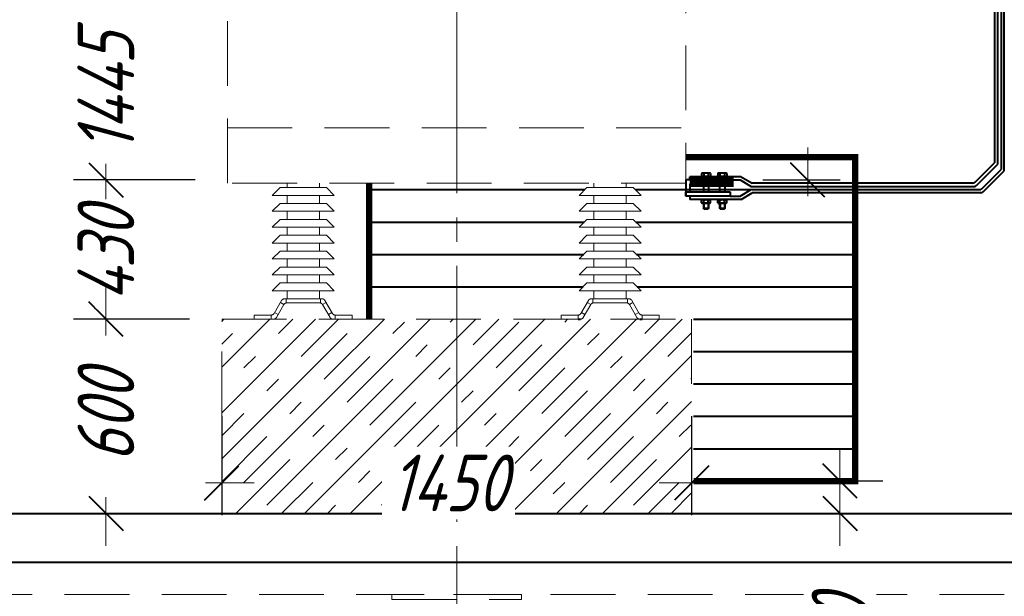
# Model space of a CAD drawing. Header units: millimetres. Extents: x 0 to 594, y 0 to 420.
# Tile 8 of 53: x 140 to 201, y 65 to 101. Entities that reach past the tile are written whole.
import ezdxf

# ---------------------------------------------------------------- set-up
doc = ezdxf.new("R2010")
doc.units = ezdxf.units.MM
for name, pattern in [('K5LT_AXLED', [17.302989, 12.802989, -1.5, 1.5, -1.5]), ('K5LT_BASIC', [0]), ('K5LT_DASHED', [6, 4, -2]), ('K5LT_THIN', [0])]:
    doc.linetypes.add(name, pattern=pattern)
doc.styles.add('KDIMTEXTSTYLE', font='GOST_AU.SHX', dxfattribs={"width": 0.96, "oblique": 15, "height": 5})
doc.dimstyles.new('KDIMSTYLE (0.02)', dxfattribs={"dimtxt": 5, "dimasz": 1, "dimexe": 2, "dimexo": 0, "dimgap": 1, "dimtad": 1, "dimlfac": 50, "dimtxsty": 'KDIMTEXTSTYLE', "dimsah": 1, "dimcen": 0, "dimdle": 1, "dimadec": 0, "dimazin": 0, "dimtfac": 0.667, "dimtmove": 0, "dimatfit": 3, "dimfxl": 1, "dimtvp": 1, "dimtfill": 1, "dimtolj": 1, "dimtzin": 0, "dimarcsym": 0})

# ---------------------------------------------------------------- blocks, each defined once
blk = doc.blocks.new('KDIMARROW_03')
at = {"color": 0, "linetype": 'K5LT_BASIC', "lineweight": 40}
blk.add_line((-1.061, -1.061), (1.061, 1.061), dxfattribs=at)
at = {"color": 0, "linetype": 'K5LT_THIN', "lineweight": 18}
for q in [(-1, 0), (2, 0)]:
    blk.add_line((0, 0), q, dxfattribs=at)
blk = doc.blocks.new('U49')
at = {"color": 7, "linetype": 'K5LT_DASHED', "lineweight": 18}
for p, q in [((171.279, 65.204), (163.279, 65.204)), ((163.279, 65.204), (163.279, 64.884)), ((171.279, 64.884), (171.279, 65.204)), ((163.279, 64.884), (171.279, 64.884))]:
    blk.add_line(p, q, dxfattribs=at)
blk = doc.blocks.new('U232')
at = {"color": 5, "linetype": 'K5LT_BASIC', "lineweight": 40, "true_color": 0x0000ff}
for p, q in [((181.429, 90.061), (184.169, 90.061)), ((181.429, 89.804), (181.429, 90.061)), ((184.169, 90.061), (184.169, 89.804)), ((184.169, 89.804), (181.429, 89.804))]:
    blk.add_line(p, q, dxfattribs=at)
blk = doc.blocks.new('U233')
at = {"color": 5, "linetype": 'K5LT_BASIC', "lineweight": 40, "true_color": 0x0000ff}
for p, q in [((183.344, 91.044), (183.994, 91.044)), ((183.344, 91.004), (183.344, 91.044)), ((183.994, 91.004), (183.344, 91.004)), ((183.994, 91.044), (183.994, 91.004))]:
    blk.add_line(p, q, dxfattribs=at)
blk = doc.blocks.new('U234')
at = {"color": 5, "linetype": 'K5LT_BASIC', "lineweight": 40, "true_color": 0x0000ff}
for p, q in [((183.344, 91.044), (183.994, 91.044)), ((183.344, 91.004), (183.344, 91.044)), ((183.994, 91.004), (183.344, 91.004)), ((183.994, 91.044), (183.994, 91.004))]:
    blk.add_line(p, q, dxfattribs=at)
blk = doc.blocks.new('U235')
at = {"color": 5, "linetype": 'K5LT_BASIC', "lineweight": 40, "true_color": 0x0000ff}
for p, q in [((183.344, 91.044), (183.994, 91.044)), ((183.344, 91.004), (183.344, 91.044)), ((183.994, 91.004), (183.344, 91.004)), ((183.994, 91.044), (183.994, 91.004))]:
    blk.add_line(p, q, dxfattribs=at)
blk = doc.blocks.new('U236')
at = {"color": 5, "linetype": 'K5LT_BASIC', "lineweight": 40, "true_color": 0x0000ff}
for p, q in [((183.344, 91.044), (183.994, 91.044)), ((183.344, 91.004), (183.344, 91.044)), ((183.994, 91.004), (183.344, 91.004)), ((183.994, 91.044), (183.994, 91.004))]:
    blk.add_line(p, q, dxfattribs=at)
blk = doc.blocks.new('U237')
at = {"color": 5, "linetype": 'K5LT_BASIC', "lineweight": 40, "true_color": 0x0000ff}
for p, q in [((183.344, 91.044), (183.994, 91.044)), ((183.344, 91.004), (183.344, 91.044)), ((183.994, 91.004), (183.344, 91.004)), ((183.994, 91.044), (183.994, 91.004))]:
    blk.add_line(p, q, dxfattribs=at)
blk = doc.blocks.new('U238')
at = {"color": 5, "linetype": 'K5LT_BASIC', "lineweight": 40, "true_color": 0x0000ff}
for p, q in [((183.344, 91.044), (183.994, 91.044)), ((183.344, 91.004), (183.344, 91.044)), ((183.994, 91.004), (183.344, 91.004)), ((183.994, 91.044), (183.994, 91.004))]:
    blk.add_line(p, q, dxfattribs=at)
blk = doc.blocks.new('U239')
at = {"color": 5, "linetype": 'K5LT_BASIC', "lineweight": 40, "true_color": 0x0000ff}
for p, q in [((182.344, 91.044), (182.994, 91.044)), ((182.344, 91.004), (182.344, 91.044)), ((182.994, 91.004), (182.344, 91.004)), ((182.994, 91.044), (182.994, 91.004))]:
    blk.add_line(p, q, dxfattribs=at)
blk = doc.blocks.new('U240')
at = {"color": 5, "linetype": 'K5LT_BASIC', "lineweight": 40, "true_color": 0x0000ff}
for p, q in [((182.344, 91.044), (182.994, 91.044)), ((182.344, 91.004), (182.344, 91.044)), ((182.994, 91.004), (182.344, 91.004)), ((182.994, 91.044), (182.994, 91.004))]:
    blk.add_line(p, q, dxfattribs=at)
blk = doc.blocks.new('U241')
at = {"color": 5, "linetype": 'K5LT_BASIC', "lineweight": 40, "true_color": 0x0000ff}
for p, q in [((182.344, 91.044), (182.994, 91.044)), ((182.344, 91.004), (182.344, 91.044)), ((182.994, 91.004), (182.344, 91.004)), ((182.994, 91.044), (182.994, 91.004))]:
    blk.add_line(p, q, dxfattribs=at)
blk = doc.blocks.new('U242')
at = {"color": 5, "linetype": 'K5LT_BASIC', "lineweight": 40, "true_color": 0x0000ff}
for p, q in [((182.344, 91.044), (182.994, 91.044)), ((182.344, 91.004), (182.344, 91.044)), ((182.994, 91.004), (182.344, 91.004)), ((182.994, 91.044), (182.994, 91.004))]:
    blk.add_line(p, q, dxfattribs=at)
blk = doc.blocks.new('U243')
at = {"color": 5, "linetype": 'K5LT_BASIC', "lineweight": 40, "true_color": 0x0000ff}
for p, q in [((182.344, 91.044), (182.994, 91.044)), ((182.344, 91.004), (182.344, 91.044)), ((182.994, 91.004), (182.344, 91.004)), ((182.994, 91.044), (182.994, 91.004))]:
    blk.add_line(p, q, dxfattribs=at)
blk = doc.blocks.new('U244')
at = {"color": 5, "linetype": 'K5LT_BASIC', "lineweight": 40, "true_color": 0x0000ff}
for p, q in [((182.344, 91.044), (182.994, 91.044)), ((182.344, 91.004), (182.344, 91.044)), ((182.994, 91.004), (182.344, 91.004)), ((182.994, 91.044), (182.994, 91.004))]:
    blk.add_line(p, q, dxfattribs=at)
blk = doc.blocks.new('U245')
at = {"color": 5, "linetype": 'K5LT_BASIC', "lineweight": 40, "true_color": 0x0000ff}
for p, q in [((183.344, 89.604), (183.994, 89.604)), ((183.344, 89.564), (183.344, 89.604)), ((183.994, 89.564), (183.344, 89.564)), ((183.994, 89.604), (183.994, 89.564))]:
    blk.add_line(p, q, dxfattribs=at)
blk = doc.blocks.new('U246')
at = {"color": 5, "linetype": 'K5LT_BASIC', "lineweight": 40, "true_color": 0x0000ff}
for p, q in [((183.344, 89.604), (183.994, 89.604)), ((183.344, 89.564), (183.344, 89.604)), ((183.994, 89.564), (183.344, 89.564)), ((183.994, 89.604), (183.994, 89.564))]:
    blk.add_line(p, q, dxfattribs=at)
blk = doc.blocks.new('U247')
at = {"color": 5, "linetype": 'K5LT_BASIC', "lineweight": 40, "true_color": 0x0000ff}
for p, q in [((183.344, 89.604), (183.994, 89.604)), ((183.344, 89.564), (183.344, 89.604)), ((183.994, 89.564), (183.344, 89.564)), ((183.994, 89.604), (183.994, 89.564))]:
    blk.add_line(p, q, dxfattribs=at)
blk = doc.blocks.new('U248')
at = {"color": 5, "linetype": 'K5LT_BASIC', "lineweight": 40, "true_color": 0x0000ff}
for p, q in [((183.344, 89.604), (183.994, 89.604)), ((183.344, 89.564), (183.344, 89.604)), ((183.994, 89.564), (183.344, 89.564)), ((183.994, 89.604), (183.994, 89.564))]:
    blk.add_line(p, q, dxfattribs=at)
blk = doc.blocks.new('U249')
at = {"color": 5, "linetype": 'K5LT_BASIC', "lineweight": 40, "true_color": 0x0000ff}
for p, q in [((183.344, 89.604), (183.994, 89.604)), ((183.344, 89.564), (183.344, 89.604)), ((183.994, 89.564), (183.344, 89.564)), ((183.994, 89.604), (183.994, 89.564))]:
    blk.add_line(p, q, dxfattribs=at)
blk = doc.blocks.new('U250')
at = {"color": 5, "linetype": 'K5LT_BASIC', "lineweight": 40, "true_color": 0x0000ff}
for p, q in [((183.344, 89.604), (183.994, 89.604)), ((183.344, 89.564), (183.344, 89.604)), ((183.994, 89.564), (183.344, 89.564)), ((183.994, 89.604), (183.994, 89.564))]:
    blk.add_line(p, q, dxfattribs=at)
blk = doc.blocks.new('U251')
at = {"color": 5, "linetype": 'K5LT_BASIC', "lineweight": 40, "true_color": 0x0000ff}
for p, q in [((182.344, 89.604), (182.994, 89.604)), ((182.344, 89.564), (182.344, 89.604)), ((182.994, 89.564), (182.344, 89.564)), ((182.994, 89.604), (182.994, 89.564))]:
    blk.add_line(p, q, dxfattribs=at)
blk = doc.blocks.new('U252')
at = {"color": 5, "linetype": 'K5LT_BASIC', "lineweight": 40, "true_color": 0x0000ff}
for p, q in [((182.344, 89.604), (182.994, 89.604)), ((182.344, 89.564), (182.344, 89.604)), ((182.994, 89.564), (182.344, 89.564)), ((182.994, 89.604), (182.994, 89.564))]:
    blk.add_line(p, q, dxfattribs=at)
blk = doc.blocks.new('U253')
at = {"color": 5, "linetype": 'K5LT_BASIC', "lineweight": 40, "true_color": 0x0000ff}
for p, q in [((182.344, 89.604), (182.994, 89.604)), ((182.344, 89.564), (182.344, 89.604)), ((182.994, 89.564), (182.344, 89.564)), ((182.994, 89.604), (182.994, 89.564))]:
    blk.add_line(p, q, dxfattribs=at)
blk = doc.blocks.new('U254')
at = {"color": 5, "linetype": 'K5LT_BASIC', "lineweight": 40, "true_color": 0x0000ff}
for p, q in [((182.344, 89.604), (182.994, 89.604)), ((182.344, 89.564), (182.344, 89.604)), ((182.994, 89.564), (182.344, 89.564)), ((182.994, 89.604), (182.994, 89.564))]:
    blk.add_line(p, q, dxfattribs=at)
blk = doc.blocks.new('U255')
at = {"color": 5, "linetype": 'K5LT_BASIC', "lineweight": 40, "true_color": 0x0000ff}
for p, q in [((182.344, 89.604), (182.994, 89.604)), ((182.344, 89.564), (182.344, 89.604)), ((182.994, 89.564), (182.344, 89.564)), ((182.994, 89.604), (182.994, 89.564))]:
    blk.add_line(p, q, dxfattribs=at)
blk = doc.blocks.new('U256')
at = {"color": 5, "linetype": 'K5LT_BASIC', "lineweight": 40, "true_color": 0x0000ff}
for p, q in [((182.344, 89.604), (182.994, 89.604)), ((182.344, 89.564), (182.344, 89.604)), ((182.994, 89.564), (182.344, 89.564)), ((182.994, 89.604), (182.994, 89.564))]:
    blk.add_line(p, q, dxfattribs=at)
blk = doc.blocks.new('U264')
at = {"color": 7, "linetype": 'K5LT_DASHED', "lineweight": 18}
for p, q in [((152.779, 82.204), (181.779, 82.204)), ((152.779, 70.204), (152.779, 82.204)), ((181.779, 82.204), (181.779, 70.204)), ((181.779, 70.204), (152.779, 70.204))]:
    blk.add_line(p, q, dxfattribs=at)

msp = doc.modelspace()

# ---------------------------------------------------------------- hatches: boundary and pattern name
h = msp.add_hatch()
h.set_pattern_fill('Бетон', style=0, pattern_type=0)
h.set_pattern_definition([(45, (0, 0), (-1.414214, 1.414214), [11, -5]), (45, (9.1924, 9.1924), (-1.414214, 1.414214), [1, -15]), (45, (4.9497, 6.364), (-1.414214, 1.414214), [11, -5]), (45, (14.1421, 15.5563), (-1.414214, 1.414214), [1, -15])])
h.paths.add_polyline_path([(152.77877, 82.20446), (181.77877, 82.20446), (181.77877, 70.20446), (152.77877, 70.20446)])

# ---------------------------------------------------------------- linework, layer by layer
at = {"color": 30, "linetype": 'K5LT_AXLED', "lineweight": 18, "true_color": 0xff8000}
msp.add_line((167.27877, 172.00391), (167.27877, 43.53428), dxfattribs=at)
at = {"color": 5, "linetype": 'K5LT_BASIC', "lineweight": 40, "true_color": 0x0000ff}
for p, q in [((201.07903, 91.37055), (201.07893, 148.97663)), ((200.87877, 119.77029), (200.87882, 91.45318)), ((200.47878, 119.37029), (200.47882, 91.85318)), ((200.67903, 91.77055), (200.67898, 119.57049)), ((199.28867, 90.66303), (200.47882, 91.85318)), ((199.37152, 90.46303), (200.67903, 91.77055)), ((182.39157, 91.20698), (182.42877, 91.22846)), ((182.39157, 91.20698), (182.42877, 91.22846)), ((182.39157, 91.20698), (182.42877, 91.22846)), ((182.39157, 91.20698), (182.42877, 91.22846)), ((182.39157, 91.20698), (182.42877, 91.22846)), ((182.39157, 91.20698), (182.42877, 91.22846)), ((182.39157, 91.20698), (182.39157, 91.04446)), ((182.39157, 91.20698), (182.39157, 91.04446)), ((182.39157, 91.20698), (182.39157, 91.04446)), ((182.39157, 91.20698), (182.39157, 91.04446)), ((182.39157, 91.20698), (182.39157, 91.04446)), ((182.39157, 91.20698), (182.39157, 91.04446)), ((182.90877, 91.22846), (182.42877, 91.22846)), ((182.90877, 91.22846), (182.42877, 91.22846)), ((182.90877, 91.22846), (182.42877, 91.22846)), ((182.90877, 91.22846), (182.42877, 91.22846)), ((182.90877, 91.22846), (182.42877, 91.22846)), ((182.90877, 91.22846), (182.42877, 91.22846)), ((182.53013, 91.20698), (182.53013, 91.04446)), ((182.53013, 91.20698), (182.53013, 91.04446)), ((182.53013, 91.20698), (182.53013, 91.04446)), ((182.53013, 91.20698), (182.53013, 91.04446)), ((182.53013, 91.20698), (182.53013, 91.04446)), ((182.53013, 91.20698), (182.53013, 91.04446)), ((182.8074, 91.20698), (182.8074, 91.04446)), ((182.8074, 91.20698), (182.8074, 91.04446)), ((182.8074, 91.20698), (182.8074, 91.04446)), ((182.8074, 91.20698), (182.8074, 91.04446)), ((182.8074, 91.20698), (182.8074, 91.04446)), ((182.8074, 91.20698), (182.8074, 91.04446)), ((182.94597, 91.20698), (182.90877, 91.22846)), ((182.94597, 91.20698), (182.90877, 91.22846)), ((182.94597, 91.20698), (182.90877, 91.22846)), ((182.94597, 91.20698), (182.90877, 91.22846)), ((182.94597, 91.20698), (182.90877, 91.22846)), ((182.94597, 91.20698), (182.90877, 91.22846)), ((182.94597, 91.20698), (182.94597, 91.04446)), ((182.94597, 91.20698), (182.94597, 91.04446)), ((182.94597, 91.20698), (182.94597, 91.04446)), ((182.94597, 91.20698), (182.94597, 91.04446)), ((182.94597, 91.20698), (182.94597, 91.04446)), ((182.94597, 91.20698), (182.94597, 91.04446)), ((183.39157, 91.20698), (183.42877, 91.22846)), ((183.39157, 91.20698), (183.42877, 91.22846)), ((183.39157, 91.20698), (183.42877, 91.22846)), ((183.39157, 91.20698), (183.42877, 91.22846)), ((183.39157, 91.20698), (183.42877, 91.22846)), ((183.39157, 91.20698), (183.42877, 91.22846)), ((183.39157, 91.20698), (183.39157, 91.04446)), ((183.39157, 91.20698), (183.39157, 91.04446)), ((183.39157, 91.20698), (183.39157, 91.04446)), ((183.39157, 91.20698), (183.39157, 91.04446)), ((183.39157, 91.20698), (183.39157, 91.04446)), ((183.39157, 91.20698), (183.39157, 91.04446)), ((183.90877, 91.22846), (183.42877, 91.22846)), ((183.90877, 91.22846), (183.42877, 91.22846)), ((183.90877, 91.22846), (183.42877, 91.22846)), ((183.90877, 91.22846), (183.42877, 91.22846)), ((183.90877, 91.22846), (183.42877, 91.22846)), ((183.90877, 91.22846), (183.42877, 91.22846)), ((183.53013, 91.20698), (183.53013, 91.04446)), ((183.53013, 91.20698), (183.53013, 91.04446)), ((183.53013, 91.20698), (183.53013, 91.04446)), ((183.53013, 91.20698), (183.53013, 91.04446)), ((183.53013, 91.20698), (183.53013, 91.04446)), ((183.53013, 91.20698), (183.53013, 91.04446)), ((183.8074, 91.20698), (183.8074, 91.04446)), ((183.8074, 91.20698), (183.8074, 91.04446)), ((183.8074, 91.20698), (183.8074, 91.04446)), ((183.8074, 91.20698), (183.8074, 91.04446)), ((183.8074, 91.20698), (183.8074, 91.04446)), ((183.8074, 91.20698), (183.8074, 91.04446)), ((183.94597, 91.20698), (183.90877, 91.22846)), ((183.94597, 91.20698), (183.90877, 91.22846)), ((183.94597, 91.20698), (183.90877, 91.22846)), ((183.94597, 91.20698), (183.90877, 91.22846)), ((183.94597, 91.20698), (183.90877, 91.22846)), ((183.94597, 91.20698), (183.90877, 91.22846)), ((183.94597, 91.20698), (183.94597, 91.04446)), ((183.94597, 91.20698), (183.94597, 91.04446)), ((183.94597, 91.20698), (183.94597, 91.04446)), ((183.94597, 91.20698), (183.94597, 91.04446)), ((183.94597, 91.20698), (183.94597, 91.04446)), ((183.94597, 91.20698), (183.94597, 91.04446)), ((199.68867, 90.26303), (200.87882, 91.45318)), ((199.77152, 90.06303), (201.07903, 91.37055)), ((181.66877, 90.80446), (181.42877, 90.80446)), ((181.42877, 90.80446), (181.42877, 89.80446)), ((184.83501, 91.00446), (181.66877, 91.00446)), ((181.66877, 90.80446), (181.66877, 91.00446)), ((181.66877, 90.56446), (181.66877, 90.06106)), ((182.39157, 91.04446), (182.44387, 91.04446)), ((182.39157, 91.04446), (182.44387, 91.04446)), ((182.39157, 91.04446), (182.44387, 91.04446)), ((182.39157, 91.04446), (182.44387, 91.04446)), ((182.39157, 91.04446), (182.44387, 91.04446)), ((182.39157, 91.04446), (182.44387, 91.04446)), ((182.44387, 91.04446), (182.89367, 91.04446)), ((182.44387, 91.04446), (182.89367, 91.04446)), ((182.44387, 91.04446), (182.89367, 91.04446)), ((182.44387, 91.04446), (182.89367, 91.04446)), ((182.44387, 91.04446), (182.89367, 91.04446)), ((182.44387, 91.04446), (182.89367, 91.04446)), ((182.51099, 90.56446), (182.51099, 90.04446)), ((182.83099, 90.56446), (182.83099, 90.04446)), ((182.89367, 91.04446), (182.94597, 91.04446)), ((182.89367, 91.04446), (182.94597, 91.04446)), ((182.89367, 91.04446), (182.94597, 91.04446)), ((182.89367, 91.04446), (182.94597, 91.04446)), ((182.89367, 91.04446), (182.94597, 91.04446)), ((182.89367, 91.04446), (182.94597, 91.04446)), ((183.39157, 91.04446), (183.44387, 91.04446)), ((183.39157, 91.04446), (183.44387, 91.04446)), ((183.39157, 91.04446), (183.44387, 91.04446)), ((183.39157, 91.04446), (183.44387, 91.04446)), ((183.39157, 91.04446), (183.44387, 91.04446)), ((183.39157, 91.04446), (183.44387, 91.04446)), ((183.44387, 91.04446), (183.89367, 91.04446)), ((183.44387, 91.04446), (183.89367, 91.04446)), ((183.44387, 91.04446), (183.89367, 91.04446)), ((183.44387, 91.04446), (183.89367, 91.04446)), ((183.44387, 91.04446), (183.89367, 91.04446)), ((183.44387, 91.04446), (183.89367, 91.04446)), ((183.51099, 90.56446), (183.51099, 90.04446)), ((183.83099, 90.56446), (183.83099, 90.04446)), ((183.89367, 91.04446), (183.94597, 91.04446)), ((183.89367, 91.04446), (183.94597, 91.04446)), ((183.89367, 91.04446), (183.94597, 91.04446)), ((183.89367, 91.04446), (183.94597, 91.04446)), ((183.89367, 91.04446), (183.94597, 91.04446)), ((183.89367, 91.04446), (183.94597, 91.04446)), ((184.16877, 90.80446), (184.78081, 90.80446)), ((184.78081, 90.80446), (185.46456, 90.40446)), ((184.83501, 91.00446), (185.51877, 90.60446)), ((199.14725, 90.60446), (185.51877, 90.60446)), ((161.87877, 90.20446), (175.19438, 90.20446)), ((178.30841, 90.20446), (191.75765, 90.20446)), ((184.78081, 89.80446), (185.46456, 90.20446)), ((184.83501, 89.60446), (185.51877, 90.00446)), ((185.46456, 90.40446), (199.2301, 90.40446)), ((185.46456, 90.20446), (199.54725, 90.20446)), ((199.6301, 90.00446), (185.51877, 90.00446)), ((181.66877, 89.80446), (181.66877, 89.60446)), ((184.83501, 89.60446), (181.66877, 89.60446)), ((182.39157, 89.54298), (182.42877, 89.56446)), ((182.39157, 89.54298), (182.42877, 89.56446)), ((182.39157, 89.54298), (182.42877, 89.56446)), ((182.39157, 89.54298), (182.42877, 89.56446)), ((182.39157, 89.54298), (182.42877, 89.56446)), ((182.39157, 89.54298), (182.42877, 89.56446)), ((182.39157, 89.38046), (182.39157, 89.54298)), ((182.39157, 89.38046), (182.39157, 89.54298)), ((182.39157, 89.38046), (182.39157, 89.54298)), ((182.39157, 89.38046), (182.39157, 89.54298)), ((182.39157, 89.38046), (182.39157, 89.54298)), ((182.39157, 89.38046), (182.39157, 89.54298)), ((182.39157, 89.38046), (182.42877, 89.35898)), ((182.39157, 89.38046), (182.42877, 89.35898)), ((182.39157, 89.38046), (182.42877, 89.35898)), ((182.39157, 89.38046), (182.42877, 89.35898)), ((182.39157, 89.38046), (182.42877, 89.35898)), ((182.39157, 89.38046), (182.42877, 89.35898)), ((182.90877, 89.56446), (182.42877, 89.56446)), ((182.90877, 89.56446), (182.42877, 89.56446)), ((182.90877, 89.56446), (182.42877, 89.56446)), ((182.90877, 89.56446), (182.42877, 89.56446)), ((182.90877, 89.56446), (182.42877, 89.56446)), ((182.90877, 89.56446), (182.42877, 89.56446)), ((182.90877, 89.35898), (182.42877, 89.35898)), ((182.90877, 89.35898), (182.42877, 89.35898)), ((182.90877, 89.35898), (182.42877, 89.35898)), ((182.90877, 89.35898), (182.42877, 89.35898)), ((182.90877, 89.35898), (182.42877, 89.35898)), ((182.90877, 89.35898), (182.42877, 89.35898)), ((182.51099, 89.35898), (182.51099, 89.05299)), ((182.51099, 89.35898), (182.51099, 89.05299)), ((182.51099, 89.35898), (182.51099, 89.05299)), ((182.51099, 89.35898), (182.51099, 89.05299)), ((182.51099, 89.35898), (182.51099, 89.05299)), ((182.51099, 89.35898), (182.51099, 89.05299)), ((182.53013, 89.38046), (182.53013, 89.54298)), ((182.53013, 89.38046), (182.53013, 89.54298)), ((182.53013, 89.38046), (182.53013, 89.54298)), ((182.53013, 89.38046), (182.53013, 89.54298)), ((182.53013, 89.38046), (182.53013, 89.54298)), ((182.53013, 89.38046), (182.53013, 89.54298)), ((182.53553, 89.35898), (182.53553, 89.02846)), ((182.53553, 89.35898), (182.53553, 89.02846)), ((182.53553, 89.35898), (182.53553, 89.02846)), ((182.53553, 89.35898), (182.53553, 89.02846)), ((182.53553, 89.35898), (182.53553, 89.02846)), ((182.53553, 89.35898), (182.53553, 89.02846)), ((182.80646, 89.35898), (182.80646, 89.02846)), ((182.80646, 89.35898), (182.80646, 89.02846)), ((182.80646, 89.35898), (182.80646, 89.02846)), ((182.80646, 89.35898), (182.80646, 89.02846)), ((182.80646, 89.35898), (182.80646, 89.02846)), ((182.80646, 89.35898), (182.80646, 89.02846)), ((182.8074, 89.38046), (182.8074, 89.54298)), ((182.8074, 89.38046), (182.8074, 89.54298)), ((182.8074, 89.38046), (182.8074, 89.54298)), ((182.8074, 89.38046), (182.8074, 89.54298)), ((182.8074, 89.38046), (182.8074, 89.54298)), ((182.8074, 89.38046), (182.8074, 89.54298)), ((182.83099, 89.35898), (182.83099, 89.05299)), ((182.83099, 89.35898), (182.83099, 89.05299)), ((182.83099, 89.35898), (182.83099, 89.05299)), ((182.83099, 89.35898), (182.83099, 89.05299)), ((182.83099, 89.35898), (182.83099, 89.05299)), ((182.83099, 89.35898), (182.83099, 89.05299)), ((182.94597, 89.54298), (182.90877, 89.56446)), ((182.94597, 89.54298), (182.90877, 89.56446)), ((182.94597, 89.54298), (182.90877, 89.56446)), ((182.94597, 89.54298), (182.90877, 89.56446)), ((182.94597, 89.54298), (182.90877, 89.56446)), ((182.94597, 89.54298), (182.90877, 89.56446)), ((182.94597, 89.38046), (182.90877, 89.35898)), ((182.94597, 89.38046), (182.90877, 89.35898)), ((182.94597, 89.38046), (182.90877, 89.35898)), ((182.94597, 89.38046), (182.90877, 89.35898)), ((182.94597, 89.38046), (182.90877, 89.35898)), ((182.94597, 89.38046), (182.90877, 89.35898)), ((182.94597, 89.38046), (182.94597, 89.54298)), ((182.94597, 89.38046), (182.94597, 89.54298)), ((182.94597, 89.38046), (182.94597, 89.54298)), ((182.94597, 89.38046), (182.94597, 89.54298)), ((182.94597, 89.38046), (182.94597, 89.54298)), ((182.94597, 89.38046), (182.94597, 89.54298)), ((183.39157, 89.54298), (183.42877, 89.56446)), ((183.39157, 89.54298), (183.42877, 89.56446)), ((183.39157, 89.54298), (183.42877, 89.56446)), ((183.39157, 89.54298), (183.42877, 89.56446)), ((183.39157, 89.54298), (183.42877, 89.56446)), ((183.39157, 89.54298), (183.42877, 89.56446)), ((183.39157, 89.38046), (183.39157, 89.54298)), ((183.39157, 89.38046), (183.39157, 89.54298)), ((183.39157, 89.38046), (183.39157, 89.54298)), ((183.39157, 89.38046), (183.39157, 89.54298)), ((183.39157, 89.38046), (183.39157, 89.54298)), ((183.39157, 89.38046), (183.39157, 89.54298)), ((183.39157, 89.38046), (183.42877, 89.35898)), ((183.39157, 89.38046), (183.42877, 89.35898)), ((183.39157, 89.38046), (183.42877, 89.35898)), ((183.39157, 89.38046), (183.42877, 89.35898)), ((183.39157, 89.38046), (183.42877, 89.35898)), ((183.39157, 89.38046), (183.42877, 89.35898)), ((183.90877, 89.56446), (183.42877, 89.56446)), ((183.90877, 89.56446), (183.42877, 89.56446)), ((183.90877, 89.56446), (183.42877, 89.56446)), ((183.90877, 89.56446), (183.42877, 89.56446)), ((183.90877, 89.56446), (183.42877, 89.56446)), ((183.90877, 89.56446), (183.42877, 89.56446)), ((183.90877, 89.35898), (183.42877, 89.35898)), ((183.90877, 89.35898), (183.42877, 89.35898)), ((183.90877, 89.35898), (183.42877, 89.35898)), ((183.90877, 89.35898), (183.42877, 89.35898)), ((183.90877, 89.35898), (183.42877, 89.35898)), ((183.90877, 89.35898), (183.42877, 89.35898)), ((183.51099, 89.35898), (183.51099, 89.05299)), ((183.51099, 89.35898), (183.51099, 89.05299)), ((183.51099, 89.35898), (183.51099, 89.05299)), ((183.51099, 89.35898), (183.51099, 89.05299)), ((183.51099, 89.35898), (183.51099, 89.05299)), ((183.51099, 89.35898), (183.51099, 89.05299)), ((183.53013, 89.38046), (183.53013, 89.54298)), ((183.53013, 89.38046), (183.53013, 89.54298)), ((183.53013, 89.38046), (183.53013, 89.54298)), ((183.53013, 89.38046), (183.53013, 89.54298)), ((183.53013, 89.38046), (183.53013, 89.54298)), ((183.53013, 89.38046), (183.53013, 89.54298)), ((183.53553, 89.35898), (183.53553, 89.02846)), ((183.53553, 89.35898), (183.53553, 89.02846)), ((183.53553, 89.35898), (183.53553, 89.02846)), ((183.53553, 89.35898), (183.53553, 89.02846)), ((183.53553, 89.35898), (183.53553, 89.02846)), ((183.53553, 89.35898), (183.53553, 89.02846)), ((183.80646, 89.35898), (183.80646, 89.02846)), ((183.80646, 89.35898), (183.80646, 89.02846)), ((183.80646, 89.35898), (183.80646, 89.02846)), ((183.80646, 89.35898), (183.80646, 89.02846)), ((183.80646, 89.35898), (183.80646, 89.02846)), ((183.80646, 89.35898), (183.80646, 89.02846)), ((183.8074, 89.38046), (183.8074, 89.54298)), ((183.8074, 89.38046), (183.8074, 89.54298)), ((183.8074, 89.38046), (183.8074, 89.54298)), ((183.8074, 89.38046), (183.8074, 89.54298)), ((183.8074, 89.38046), (183.8074, 89.54298)), ((183.8074, 89.38046), (183.8074, 89.54298)), ((183.83099, 89.35898), (183.83099, 89.05299)), ((183.83099, 89.35898), (183.83099, 89.05299)), ((183.83099, 89.35898), (183.83099, 89.05299)), ((183.83099, 89.35898), (183.83099, 89.05299)), ((183.83099, 89.35898), (183.83099, 89.05299)), ((183.83099, 89.35898), (183.83099, 89.05299)), ((183.94597, 89.54298), (183.90877, 89.56446)), ((183.94597, 89.54298), (183.90877, 89.56446)), ((183.94597, 89.54298), (183.90877, 89.56446)), ((183.94597, 89.54298), (183.90877, 89.56446)), ((183.94597, 89.54298), (183.90877, 89.56446)), ((183.94597, 89.54298), (183.90877, 89.56446)), ((183.94597, 89.38046), (183.90877, 89.35898)), ((183.94597, 89.38046), (183.90877, 89.35898)), ((183.94597, 89.38046), (183.90877, 89.35898)), ((183.94597, 89.38046), (183.90877, 89.35898)), ((183.94597, 89.38046), (183.90877, 89.35898)), ((183.94597, 89.38046), (183.90877, 89.35898)), ((183.94597, 89.38046), (183.94597, 89.54298)), ((183.94597, 89.38046), (183.94597, 89.54298)), ((183.94597, 89.38046), (183.94597, 89.54298)), ((183.94597, 89.38046), (183.94597, 89.54298)), ((183.94597, 89.38046), (183.94597, 89.54298)), ((183.94597, 89.38046), (183.94597, 89.54298)), ((184.16877, 89.80446), (184.78081, 89.80446)), ((182.51099, 89.05299), (182.83099, 89.05299)), ((182.53553, 89.02846), (182.51099, 89.05299)), ((182.51099, 89.05299), (182.83099, 89.05299)), ((182.53553, 89.02846), (182.51099, 89.05299)), ((182.51099, 89.05299), (182.83099, 89.05299)), ((182.53553, 89.02846), (182.51099, 89.05299)), ((182.51099, 89.05299), (182.83099, 89.05299)), ((182.53553, 89.02846), (182.51099, 89.05299)), ((182.51099, 89.05299), (182.83099, 89.05299)), ((182.53553, 89.02846), (182.51099, 89.05299)), ((182.51099, 89.05299), (182.83099, 89.05299)), ((182.53553, 89.02846), (182.51099, 89.05299)), ((182.53553, 89.02846), (182.80646, 89.02846)), ((182.53553, 89.02846), (182.80646, 89.02846)), ((182.53553, 89.02846), (182.80646, 89.02846)), ((182.53553, 89.02846), (182.80646, 89.02846)), ((182.53553, 89.02846), (182.80646, 89.02846)), ((182.53553, 89.02846), (182.80646, 89.02846)), ((182.83099, 89.05299), (182.80646, 89.02846)), ((182.83099, 89.05299), (182.80646, 89.02846)), ((182.83099, 89.05299), (182.80646, 89.02846)), ((182.83099, 89.05299), (182.80646, 89.02846)), ((182.83099, 89.05299), (182.80646, 89.02846)), ((182.83099, 89.05299), (182.80646, 89.02846)), ((183.51099, 89.05299), (183.83099, 89.05299)), ((183.53553, 89.02846), (183.51099, 89.05299)), ((183.51099, 89.05299), (183.83099, 89.05299)), ((183.53553, 89.02846), (183.51099, 89.05299)), ((183.51099, 89.05299), (183.83099, 89.05299)), ((183.53553, 89.02846), (183.51099, 89.05299)), ((183.51099, 89.05299), (183.83099, 89.05299)), ((183.53553, 89.02846), (183.51099, 89.05299)), ((183.51099, 89.05299), (183.83099, 89.05299)), ((183.53553, 89.02846), (183.51099, 89.05299)), ((183.51099, 89.05299), (183.83099, 89.05299)), ((183.53553, 89.02846), (183.51099, 89.05299)), ((183.53553, 89.02846), (183.80646, 89.02846)), ((183.53553, 89.02846), (183.80646, 89.02846)), ((183.53553, 89.02846), (183.80646, 89.02846)), ((183.53553, 89.02846), (183.80646, 89.02846)), ((183.53553, 89.02846), (183.80646, 89.02846)), ((183.53553, 89.02846), (183.80646, 89.02846)), ((183.83099, 89.05299), (183.80646, 89.02846)), ((183.83099, 89.05299), (183.80646, 89.02846)), ((183.83099, 89.05299), (183.80646, 89.02846)), ((183.83099, 89.05299), (183.80646, 89.02846)), ((183.83099, 89.05299), (183.80646, 89.02846)), ((183.83099, 89.05299), (183.80646, 89.02846)), ((161.87877, 88.20446), (175.1579, 88.20446)), ((178.34489, 88.20446), (191.87877, 88.20446)), ((161.87877, 86.20446), (175.12143, 86.20446)), ((178.38136, 86.20446), (191.87877, 86.20446)), ((161.87877, 84.20446), (175.08495, 84.20446)), ((178.41258, 84.20446), (191.87877, 84.20446)), ((174.77221, 82.20446), (174.91875, 82.20446)), ((178.57878, 82.20446), (178.72532, 82.20446)), ((181.89988, 82.20446), (191.87877, 82.20446)), ((181.89988, 80.20446), (191.87877, 80.20446)), ((181.89988, 78.20446), (191.87877, 78.20446)), ((181.89988, 76.20446), (191.87877, 76.20446)), ((181.89988, 74.20446), (191.87877, 74.20446)), ((125.27877, 70.20446), (209.27877, 70.20446)), ((125.27877, 67.20446), (209.27877, 67.20446))]:
    msp.add_line(p, q, dxfattribs=at)
at = {"color": 7, "linetype": 'K5LT_DASHED', "lineweight": 18}
for p, q in [((153.12877, 90.60446), (153.12877, 111.10446)), ((181.42877, 111.10446), (181.42877, 90.60446)), ((153.12877, 94.02179), (181.42877, 94.02179)), ((153.12877, 94.02179), (181.42877, 94.02179)), ((153.12877, 94.02179), (181.42877, 94.02179)), ((153.12877, 94.02179), (181.42877, 94.02179)), ((153.12877, 94.02179), (181.42877, 94.02179)), ((153.12877, 94.02179), (181.42877, 94.02179)), ((181.42877, 90.60446), (153.12877, 90.60446)), ((181.42877, 90.60446), (153.12877, 90.60446)), ((181.42877, 90.60446), (153.12877, 90.60446)), ((181.42877, 90.60446), (153.12877, 90.60446)), ((181.42877, 90.60446), (153.12877, 90.60446)), ((181.42877, 90.60446), (153.12877, 90.60446)), ((156.80877, 90.33061), (156.80877, 90.60446)), ((158.80877, 90.60446), (158.80877, 90.33061)), ((175.74877, 90.33061), (175.74877, 90.60446)), ((177.74877, 90.60446), (177.74877, 90.33061)), ((155.89877, 89.84884), (156.38053, 90.33061)), ((157.80877, 90.33061), (156.38053, 90.33061)), ((157.81402, 90.33061), (159.24226, 90.33061)), ((159.72402, 89.84884), (159.24226, 90.33061)), ((174.83877, 89.84884), (175.32053, 90.33061)), ((176.74877, 90.33061), (175.32053, 90.33061)), ((176.75402, 90.33061), (178.18226, 90.33061)), ((178.66402, 89.84884), (178.18226, 90.33061)), ((157.80877, 89.84884), (155.89877, 89.84884)), ((155.89877, 88.86708), (156.38053, 89.34884)), ((157.80877, 89.34884), (156.38053, 89.34884)), ((156.80877, 89.34884), (156.80877, 89.84884)), ((157.81402, 89.84884), (159.72402, 89.84884)), ((157.81402, 89.34884), (159.24226, 89.34884)), ((158.80877, 89.34884), (158.80877, 89.84884)), ((159.72402, 88.86708), (159.24226, 89.34884)), ((176.74877, 89.84884), (174.83877, 89.84884)), ((174.83877, 88.86708), (175.32053, 89.34884)), ((176.74877, 89.34884), (175.32053, 89.34884)), ((175.74877, 89.34884), (175.74877, 89.84884)), ((176.75402, 89.84884), (178.66402, 89.84884)), ((176.75402, 89.34884), (178.18226, 89.34884)), ((177.74877, 89.34884), (177.74877, 89.84884)), ((178.66402, 88.86708), (178.18226, 89.34884)), ((157.80877, 88.86708), (155.89877, 88.86708)), ((156.80877, 88.36708), (156.80877, 88.86708)), ((157.81402, 88.86708), (159.72402, 88.86708)), ((158.80877, 88.36708), (158.80877, 88.86708)), ((176.74877, 88.86708), (174.83877, 88.86708)), ((175.74877, 88.36708), (175.74877, 88.86708)), ((176.75402, 88.86708), (178.66402, 88.86708)), ((177.74877, 88.36708), (177.74877, 88.86708)), ((155.89877, 87.88532), (156.38053, 88.36708)), ((157.80877, 88.36708), (156.38053, 88.36708)), ((157.81402, 88.36708), (159.24226, 88.36708)), ((159.72402, 87.88532), (159.24226, 88.36708)), ((174.83877, 87.88532), (175.32053, 88.36708)), ((176.74877, 88.36708), (175.32053, 88.36708)), ((176.75402, 88.36708), (178.18226, 88.36708)), ((178.66402, 87.88532), (178.18226, 88.36708)), ((157.80877, 87.88532), (155.89877, 87.88532)), ((156.80877, 87.38532), (156.80877, 87.88532)), ((157.81402, 87.88532), (159.72402, 87.88532)), ((158.80877, 87.38532), (158.80877, 87.88532)), ((176.74877, 87.88532), (174.83877, 87.88532)), ((175.74877, 87.38532), (175.74877, 87.88532)), ((176.75402, 87.88532), (178.66402, 87.88532)), ((177.74877, 87.38532), (177.74877, 87.88532)), ((155.89877, 86.90356), (156.38053, 87.38532)), ((157.80877, 87.38532), (156.38053, 87.38532)), ((157.81402, 87.38532), (159.24226, 87.38532)), ((159.72402, 86.90356), (159.24226, 87.38532)), ((174.83877, 86.90356), (175.32053, 87.38532)), ((176.74877, 87.38532), (175.32053, 87.38532)), ((176.75402, 87.38532), (178.18226, 87.38532)), ((178.66402, 86.90356), (178.18226, 87.38532)), ((157.80877, 86.90356), (155.89877, 86.90356)), ((155.89877, 85.92179), (156.38053, 86.40356)), ((157.80877, 86.40356), (156.38053, 86.40356)), ((156.80877, 86.40356), (156.80877, 86.90356)), ((157.81402, 86.90356), (159.72402, 86.90356)), ((157.81402, 86.40356), (159.24226, 86.40356)), ((158.80877, 86.40356), (158.80877, 86.90356)), ((159.72402, 85.92179), (159.24226, 86.40356)), ((176.74877, 86.90356), (174.83877, 86.90356)), ((174.83877, 85.92179), (175.32053, 86.40356)), ((176.74877, 86.40356), (175.32053, 86.40356)), ((175.74877, 86.40356), (175.74877, 86.90356)), ((176.75402, 86.90356), (178.66402, 86.90356)), ((176.75402, 86.40356), (178.18226, 86.40356)), ((177.74877, 86.40356), (177.74877, 86.90356)), ((178.66402, 85.92179), (178.18226, 86.40356)), ((157.80877, 85.92179), (155.89877, 85.92179)), ((156.80877, 85.42179), (156.80877, 85.92179)), ((157.81402, 85.92179), (159.72402, 85.92179)), ((158.80877, 85.42179), (158.80877, 85.92179)), ((176.74877, 85.92179), (174.83877, 85.92179)), ((175.74877, 85.42179), (175.74877, 85.92179)), ((176.75402, 85.92179), (178.66402, 85.92179)), ((177.74877, 85.42179), (177.74877, 85.92179)), ((155.89877, 84.94003), (156.38053, 85.42179)), ((157.80877, 85.42179), (156.38053, 85.42179)), ((157.81402, 85.42179), (159.24226, 85.42179)), ((159.72402, 84.94003), (159.24226, 85.42179)), ((174.83877, 84.94003), (175.32053, 85.42179)), ((176.74877, 85.42179), (175.32053, 85.42179)), ((176.75402, 85.42179), (178.18226, 85.42179)), ((178.66402, 84.94003), (178.18226, 85.42179)), ((157.80877, 84.94003), (155.89877, 84.94003)), ((156.80877, 84.44003), (156.80877, 84.94003)), ((157.81402, 84.94003), (159.72402, 84.94003)), ((158.80877, 84.44003), (158.80877, 84.94003)), ((176.74877, 84.94003), (174.83877, 84.94003)), ((175.74877, 84.44003), (175.74877, 84.94003)), ((176.75402, 84.94003), (178.66402, 84.94003)), ((177.74877, 84.44003), (177.74877, 84.94003)), ((155.89877, 83.95827), (156.38053, 84.44003)), ((157.80877, 83.95827), (155.89877, 83.95827)), ((157.80877, 84.44003), (156.38053, 84.44003)), ((156.80877, 83.45827), (156.80877, 83.95827)), ((157.80877, 84.44003), (159.237, 84.44003)), ((157.80877, 83.95827), (159.71877, 83.95827)), ((158.80877, 83.45827), (158.80877, 83.95827)), ((159.71877, 83.95827), (159.237, 84.44003)), ((174.83877, 83.95827), (175.32053, 84.44003)), ((176.74877, 83.95827), (174.83877, 83.95827)), ((176.74877, 84.44003), (175.32053, 84.44003)), ((175.74877, 83.45827), (175.74877, 83.95827)), ((176.74877, 84.44003), (178.177, 84.44003)), ((176.74877, 83.95827), (178.65877, 83.95827)), ((177.74877, 83.45827), (177.74877, 83.95827)), ((178.65877, 83.95827), (178.177, 84.44003)), ((156.00542, 82.55827), (156.4673, 83.35827)), ((156.6405, 83.45827), (158.97703, 83.45827)), ((156.74445, 83.45827), (156.74445, 83.20446)), ((158.87308, 83.45827), (158.87308, 83.20446)), ((159.61212, 82.55827), (159.15024, 83.35827)), ((174.94542, 82.55827), (175.4073, 83.35827)), ((175.5805, 83.45827), (177.91703, 83.45827)), ((175.68445, 83.45827), (175.68445, 83.20446)), ((177.81308, 83.45827), (177.81308, 83.20446)), ((178.55212, 82.55827), (178.09024, 83.35827)), ((156.61384, 83.10446), (156.15196, 82.30446)), ((156.39682, 83.23619), (156.61384, 83.10446)), ((158.87308, 83.20446), (156.74445, 83.20446)), ((159.22072, 83.23619), (159.0037, 83.10446)), ((159.0037, 83.10446), (159.46558, 82.30446)), ((175.55384, 83.10446), (175.09196, 82.30446)), ((175.33682, 83.23619), (175.55384, 83.10446)), ((177.81308, 83.20446), (175.68445, 83.20446)), ((178.16072, 83.23619), (177.9437, 83.10446)), ((177.9437, 83.10446), (178.40558, 82.30446)), ((154.78532, 82.45827), (155.83221, 82.45827)), ((154.78532, 82.45827), (154.78532, 82.20446)), ((155.83221, 82.45827), (155.83221, 82.20446)), ((156.03809, 82.61487), (156.25497, 82.48287)), ((159.57944, 82.61487), (159.36257, 82.48287)), ((160.83221, 82.45827), (159.78532, 82.45827)), ((159.78532, 82.45827), (159.78532, 82.20446)), ((160.83221, 82.45827), (160.83221, 82.20446)), ((173.72532, 82.45827), (174.77221, 82.45827)), ((173.72532, 82.45827), (173.72532, 82.20446)), ((174.77221, 82.45827), (174.77221, 82.20446)), ((174.97809, 82.61487), (175.19497, 82.48287)), ((178.51944, 82.61487), (178.30257, 82.48287)), ((179.77221, 82.45827), (178.72532, 82.45827)), ((178.72532, 82.45827), (178.72532, 82.20446)), ((179.77221, 82.45827), (179.77221, 82.20446)), ((167.27877, 65.20446), (167.27877, 67.20446)), ((207.07877, 65.20446), (133.47877, 65.20446))]:
    msp.add_line(p, q, dxfattribs=at)
at = {"color": 5, "linetype": 'K5LT_BASIC', "true_color": 0x0000ff, "const_width": 0.4}
for points in [[(181.42877, 92.20446), (191.87877, 92.20446), (191.87877, 72.20446), (181.89988, 72.20446)], [(161.87877, 82.20446), (161.87877, 90.60446)], [(181.66877, 90.80446), (184.16877, 90.80446), (184.16877, 90.56446), (181.66877, 90.56446)]]:
    msp.add_lwpolyline(points, dxfattribs=at)
at = {"color": 5, "linetype": 'K5LT_BASIC', "lineweight": 40, "true_color": 0x0000ff}
for centre, radius, start, end in [((182.46085, 91.10597), 0.12248, 55.5531276, 115.5531276), ((182.46085, 91.10597), 0.12248, 55.5531276, 115.5531276), ((182.46085, 91.10597), 0.12248, 55.5531276, 115.5531276), ((182.46085, 91.10597), 0.12248, 55.5531276, 115.5531276), ((182.46085, 91.10597), 0.12248, 55.5531276, 115.5531276), ((182.46085, 91.10597), 0.12248, 55.5531276, 115.5531276), ((182.66877, 90.77027), 0.45818, 72.387526, 107.612474), ((182.66877, 90.77027), 0.45818, 72.387526, 107.612474), ((182.66877, 90.77027), 0.45818, 72.387526, 107.612474), ((182.66877, 90.77027), 0.45818, 72.387526, 107.612474), ((182.66877, 90.77027), 0.45818, 72.387526, 107.612474), ((182.66877, 90.77027), 0.45818, 72.387526, 107.612474), ((182.87668, 91.10597), 0.12248, 64.4468724, 124.4468724), ((182.87668, 91.10597), 0.12248, 64.4468724, 124.4468724), ((182.87668, 91.10597), 0.12248, 64.4468724, 124.4468724), ((182.87668, 91.10597), 0.12248, 64.4468724, 124.4468724), ((182.87668, 91.10597), 0.12248, 64.4468724, 124.4468724), ((182.87668, 91.10597), 0.12248, 64.4468724, 124.4468724), ((183.46085, 91.10597), 0.12248, 55.5531276, 115.5531276), ((183.46085, 91.10597), 0.12248, 55.5531276, 115.5531276), ((183.46085, 91.10597), 0.12248, 55.5531276, 115.5531276), ((183.46085, 91.10597), 0.12248, 55.5531276, 115.5531276), ((183.46085, 91.10597), 0.12248, 55.5531276, 115.5531276), ((183.46085, 91.10597), 0.12248, 55.5531276, 115.5531276), ((183.66877, 90.77027), 0.45818, 72.387526, 107.612474), ((183.66877, 90.77027), 0.45818, 72.387526, 107.612474), ((183.66877, 90.77027), 0.45818, 72.387526, 107.612474), ((183.66877, 90.77027), 0.45818, 72.387526, 107.612474), ((183.66877, 90.77027), 0.45818, 72.387526, 107.612474), ((183.66877, 90.77027), 0.45818, 72.387526, 107.612474), ((183.87668, 91.10597), 0.12248, 64.4468724, 124.4468724), ((183.87668, 91.10597), 0.12248, 64.4468724, 124.4468724), ((183.87668, 91.10597), 0.12248, 64.4468724, 124.4468724), ((183.87668, 91.10597), 0.12248, 64.4468724, 124.4468724), ((183.87668, 91.10597), 0.12248, 64.4468724, 124.4468724), ((183.87668, 91.10597), 0.12248, 64.4468724, 124.4468724), ((199.14725, 90.80446), 0.2, 270, 315), ((199.14725, 90.80446), 0.2, 270, 315), ((199.14725, 90.80446), 0.2, 270, 315), ((199.14725, 90.80446), 0.2, 270, 315), ((199.14725, 90.80446), 0.2, 270, 315), ((199.14725, 90.80446), 0.2, 270, 315), ((199.2301, 90.60446), 0.2, 270, 315), ((199.54725, 90.40446), 0.2, 270, 315), ((199.54725, 90.40446), 0.2, 270, 315), ((199.54725, 90.40446), 0.2, 270, 315), ((199.54725, 90.40446), 0.2, 270, 315), ((199.54725, 90.40446), 0.2, 270, 315), ((199.54725, 90.40446), 0.2, 270, 315), ((199.6301, 90.20446), 0.2, 270, 315), ((182.46085, 89.44197), 0.12248, 55.5531276, 115.5531276), ((182.46085, 89.44197), 0.12248, 55.5531276, 115.5531276), ((182.46085, 89.44197), 0.12248, 55.5531276, 115.5531276), ((182.46085, 89.44197), 0.12248, 55.5531276, 115.5531276), ((182.46085, 89.44197), 0.12248, 55.5531276, 115.5531276), ((182.46085, 89.44197), 0.12248, 55.5531276, 115.5531276), ((182.46085, 89.48146), 0.12248, 244.4468724, 304.4468724), ((182.46085, 89.48146), 0.12248, 244.4468724, 304.4468724), ((182.46085, 89.48146), 0.12248, 244.4468724, 304.4468724), ((182.46085, 89.48146), 0.12248, 244.4468724, 304.4468724), ((182.46085, 89.48146), 0.12248, 244.4468724, 304.4468724), ((182.46085, 89.48146), 0.12248, 244.4468724, 304.4468724), ((182.66877, 89.10627), 0.45818, 72.387526, 107.612474), ((182.66877, 89.10627), 0.45818, 72.387526, 107.612474), ((182.66877, 89.10627), 0.45818, 72.387526, 107.612474), ((182.66877, 89.10627), 0.45818, 72.387526, 107.612474), ((182.66877, 89.10627), 0.45818, 72.387526, 107.612474), ((182.66877, 89.10627), 0.45818, 72.387526, 107.612474), ((182.66877, 89.81716), 0.45818, 252.387526, 287.612474), ((182.66877, 89.81716), 0.45818, 252.387526, 287.612474), ((182.66877, 89.81716), 0.45818, 252.387526, 287.612474), ((182.66877, 89.81716), 0.45818, 252.387526, 287.612474), ((182.66877, 89.81716), 0.45818, 252.387526, 287.612474), ((182.66877, 89.81716), 0.45818, 252.387526, 287.612474), ((182.87668, 89.44197), 0.12248, 64.4468724, 124.4468724), ((182.87668, 89.44197), 0.12248, 64.4468724, 124.4468724), ((182.87668, 89.44197), 0.12248, 64.4468724, 124.4468724), ((182.87668, 89.44197), 0.12248, 64.4468724, 124.4468724), ((182.87668, 89.44197), 0.12248, 64.4468724, 124.4468724), ((182.87668, 89.44197), 0.12248, 64.4468724, 124.4468724), ((182.87668, 89.48146), 0.12248, 235.5531276, 295.5531276), ((182.87668, 89.48146), 0.12248, 235.5531276, 295.5531276), ((182.87668, 89.48146), 0.12248, 235.5531276, 295.5531276), ((182.87668, 89.48146), 0.12248, 235.5531276, 295.5531276), ((182.87668, 89.48146), 0.12248, 235.5531276, 295.5531276), ((182.87668, 89.48146), 0.12248, 235.5531276, 295.5531276), ((183.46085, 89.44197), 0.12248, 55.5531276, 115.5531276), ((183.46085, 89.44197), 0.12248, 55.5531276, 115.5531276), ((183.46085, 89.44197), 0.12248, 55.5531276, 115.5531276), ((183.46085, 89.44197), 0.12248, 55.5531276, 115.5531276), ((183.46085, 89.44197), 0.12248, 55.5531276, 115.5531276), ((183.46085, 89.44197), 0.12248, 55.5531276, 115.5531276), ((183.46085, 89.48146), 0.12248, 244.4468724, 304.4468724), ((183.46085, 89.48146), 0.12248, 244.4468724, 304.4468724), ((183.46085, 89.48146), 0.12248, 244.4468724, 304.4468724), ((183.46085, 89.48146), 0.12248, 244.4468724, 304.4468724), ((183.46085, 89.48146), 0.12248, 244.4468724, 304.4468724), ((183.46085, 89.48146), 0.12248, 244.4468724, 304.4468724), ((183.66877, 89.10627), 0.45818, 72.387526, 107.612474), ((183.66877, 89.10627), 0.45818, 72.387526, 107.612474), ((183.66877, 89.10627), 0.45818, 72.387526, 107.612474), ((183.66877, 89.10627), 0.45818, 72.387526, 107.612474), ((183.66877, 89.10627), 0.45818, 72.387526, 107.612474), ((183.66877, 89.10627), 0.45818, 72.387526, 107.612474), ((183.66877, 89.81716), 0.45818, 252.387526, 287.612474), ((183.66877, 89.81716), 0.45818, 252.387526, 287.612474), ((183.66877, 89.81716), 0.45818, 252.387526, 287.612474), ((183.66877, 89.81716), 0.45818, 252.387526, 287.612474), ((183.66877, 89.81716), 0.45818, 252.387526, 287.612474), ((183.66877, 89.81716), 0.45818, 252.387526, 287.612474), ((183.87668, 89.44197), 0.12248, 64.4468724, 124.4468724), ((183.87668, 89.44197), 0.12248, 64.4468724, 124.4468724), ((183.87668, 89.44197), 0.12248, 64.4468724, 124.4468724), ((183.87668, 89.44197), 0.12248, 64.4468724, 124.4468724), ((183.87668, 89.44197), 0.12248, 64.4468724, 124.4468724), ((183.87668, 89.44197), 0.12248, 64.4468724, 124.4468724), ((183.87668, 89.48146), 0.12248, 235.5531276, 295.5531276), ((183.87668, 89.48146), 0.12248, 235.5531276, 295.5531276), ((183.87668, 89.48146), 0.12248, 235.5531276, 295.5531276), ((183.87668, 89.48146), 0.12248, 235.5531276, 295.5531276), ((183.87668, 89.48146), 0.12248, 235.5531276, 295.5531276), ((183.87668, 89.48146), 0.12248, 235.5531276, 295.5531276)]:
    msp.add_arc(centre, radius, start, end, dxfattribs=at)
at = {"color": 7, "linetype": 'K5LT_DASHED', "lineweight": 18}
for centre, radius, start, end in [((156.6405, 83.25827), 0.2, 90, 150), ((158.97703, 83.25827), 0.2, 30, 90), ((175.5805, 83.25827), 0.2, 90, 150), ((177.91703, 83.25827), 0.2, 30, 90), ((156.77761, 83.02584), 0.18167, 100.5174736, 154.3583903), ((158.81782, 82.99697), 0.21472, 30.0389021, 75.0852341), ((175.71761, 83.02584), 0.18167, 100.5174736, 154.3583903), ((177.75782, 82.99697), 0.21472, 30.0389021, 75.0852341), ((155.83221, 82.65827), 0.2, 270, 330), ((155.97875, 82.40446), 0.2, 270, 330), ((159.63878, 82.40446), 0.2, 210, 270), ((159.78532, 82.65827), 0.2, 210, 270), ((174.77221, 82.65827), 0.2, 270, 330), ((174.91875, 82.40446), 0.2, 270, 330), ((178.57878, 82.40446), 0.2, 210, 270), ((178.72532, 82.65827), 0.2, 210, 270)]:
    msp.add_arc(centre, radius, start, end, dxfattribs=at)

# ---------------------------------------------------------------- block references
for name in ['U239', 'U240', 'U241', 'U242', 'U243', 'U244', 'U233', 'U234', 'U235', 'U236', 'U237', 'U238', 'U232', 'U251', 'U252', 'U253', 'U254', 'U255', 'U256', 'U245', 'U246', 'U247', 'U248', 'U249', 'U250', 'U264', 'U49']:
    msp.add_blockref(name, (0, 0))

# ---------------------------------------------------------------- dimensions: what is measured, and where the dimension line sits
at = {"color": 5, "true_color": 0x0000ff}
for base, p1, p2, location in [((118.87797, 151.20446), (141.07379, 67.20446), (124.60192, 151.20446), (118.87797, 109.20446)), ((188.94314, 90.80446), (184.16877, 118.40446), (184.16877, 90.80446), (188.94314, 104.80446)), ((145.62678, 82.20446), (153.12877, 111.10446), (152.77877, 82.20446), (145.62678, 96.20446)), ((145.62678, 82.20446), (153.12877, 90.80446), (152.77877, 82.20446), (145.62678, 86.20446)), ((145.62678, 82.20446), (153.27877, 70.20446), (151.83542, 82.20446), (145.62678, 76.20446)), ((145.62678, 82.20446), (153.27877, 70.20446), (151.83542, 82.20446), (145.62678, 76.20446)), ((190.93653, 70.20446), (195.57877, 72.20446), (195.57877, 70.20446), (190.93653, 62.60412))]:
    msp.add_linear_dim(base=base, p1=p1, p2=p2, angle=90, location=location, dimstyle='KDIMSTYLE (0.02)', override={"dimexo": 2, "dimpost": '\\H3.5;\\W0.96;\\Q15;<>', "dimblk1": 'KDIMARROW_03', "dimblk2": 'KDIMARROW_03', "dimse1": 0, "dimse2": 0, "dimclrt": 7, "dimtolj": 1}, dxfattribs=at).render()
msp.add_linear_dim(base=(152.77877, 72.09077), p1=(181.77877, 78.20446), p2=(152.77877, 78.20446), location=(166.77877, 72.09077), dimstyle='KDIMSTYLE (0.02)', override={"dimexo": 2, "dimpost": '\\H3.5;\\W0.96;\\Q15;<>', "dimblk1": 'KDIMARROW_03', "dimblk2": 'KDIMARROW_03', "dimse1": 0, "dimse2": 0, "dimclrt": 7, "dimtolj": 1}, dxfattribs=at).render()

doc.saveas('drawing.dxf')
